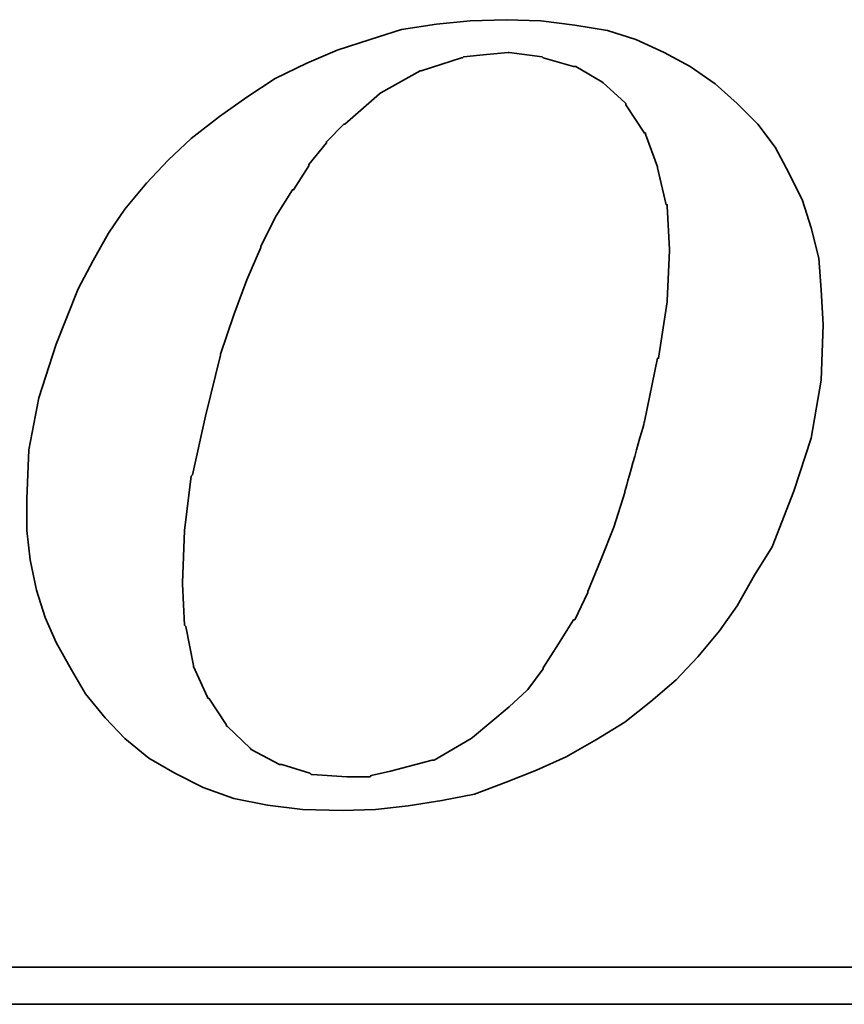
# Model space of a CAD drawing. Header units: millimetres. Extents: x -6 to 133, y 7 to 96.
# Tile 51 of 58: x 115.99 to 117.73, y 47.47 to 49.55. Entities that reach past the tile are written whole.
import ezdxf

# ---------------------------------------------------------------- set-up
doc = ezdxf.new("R2010")
doc.units = ezdxf.units.MM
doc.header["$LTSCALE"] = 0.1
doc.layers.add('layer 1', color=7, linetype='CONTINUOUS')

msp = doc.modelspace()

# ---------------------------------------------------------------- linework, layer by layer
at = {"layer": 'layer 1', "color": 1, "lineweight": 35}
for points, knots in [([(116.1704, 48.0777), (116.1704, 48.0777), (116.2122, 48.034), (116.2122, 48.034), (116.2122, 48.034), (116.2122, 48.034), (116.2626, 47.9925), (116.2626, 47.9925), (116.2626, 47.9925), (116.2626, 47.9925), (116.3178, 47.9605), (116.3178, 47.9605), (116.3178, 47.9605), (116.3178, 47.9605), (116.3778, 47.9303), (116.3778, 47.9303), (116.3778, 47.9303), (116.3778, 47.9303), (116.4421, 47.9073), (116.4421, 47.9073), (116.4421, 47.9073), (116.4421, 47.9073), (116.5136, 47.8933), (116.5136, 47.8933), (116.5136, 47.8933), (116.5136, 47.8933), (116.5875, 47.8842), (116.5875, 47.8842), (116.5875, 47.8842), (116.5875, 47.8842), (116.6725, 47.8818), (116.6725, 47.8818), (116.6725, 47.8818), (116.6725, 47.8818), (116.7416, 47.8842), (116.7416, 47.8842), (116.7416, 47.8842), (116.7416, 47.8842), (116.8107, 47.8914), (116.8107, 47.8914), (116.8107, 47.8914), (116.8107, 47.8914), (116.8823, 47.9027), (116.8823, 47.9027), (116.8823, 47.9027), (116.8823, 47.9027), (116.9514, 47.9164), (116.9514, 47.9164), (116.9514, 47.9164), (116.9514, 47.9164), (117.0181, 47.9418), (117.0181, 47.9418), (117.0181, 47.9418), (117.0181, 47.9418), (117.0824, 47.9673), (117.0824, 47.9673), (117.0824, 47.9673), (117.0824, 47.9673), (117.1448, 47.9951), (117.1448, 47.9951), (117.1448, 47.9951), (117.1448, 47.9951), (117.2091, 48.0316), (117.2091, 48.0316), (117.2091, 48.0316), (117.2091, 48.0316), (117.2691, 48.0685), (117.2691, 48.0685), (117.2691, 48.0685), (117.2691, 48.0685), (117.3243, 48.1122), (117.3243, 48.1122), (117.3243, 48.1122), (117.3243, 48.1122), (117.3774, 48.1583), (117.3774, 48.1583), (117.3774, 48.1583), (117.3774, 48.1583), (117.4232, 48.2065), (117.4232, 48.2065), (117.4232, 48.2065), (117.4232, 48.2065), (117.4693, 48.262), (117.4693, 48.262), (117.4693, 48.262), (117.4693, 48.262), (117.5063, 48.3148), (117.5063, 48.3148), (117.5063, 48.3148), (117.5063, 48.3148), (117.5432, 48.3796), (117.5432, 48.3796), (117.5432, 48.3796), (117.5432, 48.3796), (117.5802, 48.4396), (117.5802, 48.4396), (117.5802, 48.4396), (117.5802, 48.4396), (117.6263, 48.5569), (117.6263, 48.5569), (117.6263, 48.5569), (117.6263, 48.5569), (117.663, 48.6695), (117.663, 48.6695), (117.663, 48.6695), (117.663, 48.6695), (117.6839, 48.7919), (117.6839, 48.7919), (117.6839, 48.7919), (117.6839, 48.7919), (117.6882, 48.909), (117.6882, 48.909), (117.6882, 48.909), (117.6882, 48.909), (117.6839, 48.9829), (117.6839, 48.9829), (117.6839, 48.9829), (117.6839, 48.9829), (117.6791, 49.0497), (117.6791, 49.0497), (117.6791, 49.0497), (117.6791, 49.0497), (117.663, 49.114), (117.663, 49.114), (117.663, 49.114), (117.663, 49.114), (117.6445, 49.1716), (117.6445, 49.1716), (117.6445, 49.1716), (117.6445, 49.1716), (117.6167, 49.2292), (117.6167, 49.2292), (117.6167, 49.2292), (117.6167, 49.2292), (117.5869, 49.2846), (117.5869, 49.2846), (117.5869, 49.2846), (117.5869, 49.2846), (117.5499, 49.3329), (117.5499, 49.3329), (117.5499, 49.3329), (117.5499, 49.3329), (117.5063, 49.3768), (117.5063, 49.3768), (117.5063, 49.3768), (117.5063, 49.3768), (117.4602, 49.4183), (117.4602, 49.4183), (117.4602, 49.4183), (117.4602, 49.4183), (117.4071, 49.4553), (117.4071, 49.4553), (117.4071, 49.4553), (117.4071, 49.4553), (117.3519, 49.485), (117.3519, 49.485), (117.3519, 49.485), (117.3519, 49.485), (117.2922, 49.5126), (117.2922, 49.5126), (117.2922, 49.5126), (117.2922, 49.5126), (117.2322, 49.5311), (117.2322, 49.5311), (117.2322, 49.5311), (117.2322, 49.5311), (117.1631, 49.5426), (117.1631, 49.5426), (117.1631, 49.5426), (117.1631, 49.5426), (117.0915, 49.5517), (117.0915, 49.5517), (117.0915, 49.5517), (117.0915, 49.5517), (117.0181, 49.5541), (117.0181, 49.5541), (117.0181, 49.5541), (117.0181, 49.5541), (116.9423, 49.5517), (116.9423, 49.5517), (116.9423, 49.5517), (116.9423, 49.5517), (116.8707, 49.545), (116.8707, 49.545), (116.8707, 49.545), (116.8707, 49.545), (116.7968, 49.5335), (116.7968, 49.5335), (116.7968, 49.5335), (116.7968, 49.5335), (116.7303, 49.5126), (116.7303, 49.5126), (116.7303, 49.5126), (116.7303, 49.5126), (116.661, 49.4898), (116.661, 49.4898), (116.661, 49.4898), (116.661, 49.4898), (116.5967, 49.462), (116.5967, 49.462), (116.5967, 49.462), (116.5967, 49.462), (116.5299, 49.4298), (116.5299, 49.4298), (116.5299, 49.4298), (116.5299, 49.4298), (116.4699, 49.3905), (116.4699, 49.3905), (116.4699, 49.3905), (116.4699, 49.3905), (116.4123, 49.3492), (116.4123, 49.3492), (116.4123, 49.3492), (116.4123, 49.3492), (116.3523, 49.3031), (116.3523, 49.3031), (116.3523, 49.3031), (116.3523, 49.3031), (116.3039, 49.257), (116.3039, 49.257), (116.3039, 49.257), (116.3039, 49.257), (116.2578, 49.2085), (116.2578, 49.2085), (116.2578, 49.2085), (116.2578, 49.2085), (116.2122, 49.1533), (116.2122, 49.1533), (116.2122, 49.1533), (116.2122, 49.1533), (116.1776, 49.1027), (116.1776, 49.1027), (116.1776, 49.1027), (116.1776, 49.1027), (116.145, 49.0449), (116.145, 49.0449), (116.145, 49.0449), (116.145, 49.0449), (116.1131, 48.9853), (116.1131, 48.9853), (116.1131, 48.9853), (116.1131, 48.9853), (116.0667, 48.8677), (116.0667, 48.8677), (116.0667, 48.8677), (116.0667, 48.8677), (116.0298, 48.7547), (116.0298, 48.7547), (116.0298, 48.7547), (116.0298, 48.7547), (116.0091, 48.6445), (116.0091, 48.6445), (116.0091, 48.6445), (116.0091, 48.6445), (116.0048, 48.5409), (116.0048, 48.5409), (116.0048, 48.5409), (116.0048, 48.5409), (116.0048, 48.4741), (116.0048, 48.4741), (116.0048, 48.4741), (116.0048, 48.4741), (116.0115, 48.4117), (116.0115, 48.4117), (116.0115, 48.4117), (116.0115, 48.4117), (116.0255, 48.3474), (116.0255, 48.3474), (116.0255, 48.3474), (116.0255, 48.3474), (116.0437, 48.2896), (116.0437, 48.2896), (116.0437, 48.2896), (116.0437, 48.2896), (116.0667, 48.2368), (116.0667, 48.2368), (116.0667, 48.2368), (116.0667, 48.2368), (116.0991, 48.1789), (116.0991, 48.1789), (116.0991, 48.1789), (116.0991, 48.1789), (116.1289, 48.1285), (116.1289, 48.1285), (116.1289, 48.1285), (116.1289, 48.1285), (116.1704, 48.0777), (116.1704, 48.0777)], [0, 0, 0, 0, 0.013889, 0.013889, 0.013889, 0.013889, 0.027778, 0.027778, 0.027778, 0.027778, 0.041667, 0.041667, 0.041667, 0.041667, 0.055556, 0.055556, 0.055556, 0.055556, 0.069444, 0.069444, 0.069444, 0.069444, 0.083333, 0.083333, 0.083333, 0.083333, 0.097222, 0.097222, 0.097222, 0.097222, 0.111111, 0.111111, 0.111111, 0.111111, 0.125, 0.125, 0.125, 0.125, 0.138889, 0.138889, 0.138889, 0.138889, 0.152778, 0.152778, 0.152778, 0.152778, 0.166667, 0.166667, 0.166667, 0.166667, 0.180556, 0.180556, 0.180556, 0.180556, 0.194444, 0.194444, 0.194444, 0.194444, 0.208333, 0.208333, 0.208333, 0.208333, 0.222222, 0.222222, 0.222222, 0.222222, 0.236111, 0.236111, 0.236111, 0.236111, 0.25, 0.25, 0.25, 0.25, 0.263889, 0.263889, 0.263889, 0.263889, 0.277778, 0.277778, 0.277778, 0.277778, 0.291667, 0.291667, 0.291667, 0.291667, 0.305556, 0.305556, 0.305556, 0.305556, 0.319444, 0.319444, 0.319444, 0.319444, 0.333333, 0.333333, 0.333333, 0.333333, 0.347222, 0.347222, 0.347222, 0.347222, 0.361111, 0.361111, 0.361111, 0.361111, 0.375, 0.375, 0.375, 0.375, 0.388889, 0.388889, 0.388889, 0.388889, 0.402778, 0.402778, 0.402778, 0.402778, 0.416667, 0.416667, 0.416667, 0.416667, 0.430556, 0.430556, 0.430556, 0.430556, 0.444444, 0.444444, 0.444444, 0.444444, 0.458333, 0.458333, 0.458333, 0.458333, 0.472222, 0.472222, 0.472222, 0.472222, 0.486111, 0.486111, 0.486111, 0.486111, 0.5, 0.5, 0.5, 0.5, 0.513889, 0.513889, 0.513889, 0.513889, 0.527778, 0.527778, 0.527778, 0.527778, 0.541667, 0.541667, 0.541667, 0.541667, 0.555556, 0.555556, 0.555556, 0.555556, 0.569444, 0.569444, 0.569444, 0.569444, 0.583333, 0.583333, 0.583333, 0.583333, 0.597222, 0.597222, 0.597222, 0.597222, 0.611111, 0.611111, 0.611111, 0.611111, 0.625, 0.625, 0.625, 0.625, 0.638889, 0.638889, 0.638889, 0.638889, 0.652778, 0.652778, 0.652778, 0.652778, 0.666667, 0.666667, 0.666667, 0.666667, 0.680556, 0.680556, 0.680556, 0.680556, 0.694444, 0.694444, 0.694444, 0.694444, 0.708333, 0.708333, 0.708333, 0.708333, 0.722222, 0.722222, 0.722222, 0.722222, 0.736111, 0.736111, 0.736111, 0.736111, 0.75, 0.75, 0.75, 0.75, 0.763889, 0.763889, 0.763889, 0.763889, 0.777778, 0.777778, 0.777778, 0.777778, 0.791667, 0.791667, 0.791667, 0.791667, 0.805556, 0.805556, 0.805556, 0.805556, 0.819444, 0.819444, 0.819444, 0.819444, 0.833333, 0.833333, 0.833333, 0.833333, 0.847222, 0.847222, 0.847222, 0.847222, 0.861111, 0.861111, 0.861111, 0.861111, 0.875, 0.875, 0.875, 0.875, 0.888889, 0.888889, 0.888889, 0.888889, 0.902778, 0.902778, 0.902778, 0.902778, 0.916667, 0.916667, 0.916667, 0.916667, 0.930556, 0.930556, 0.930556, 0.930556, 0.944444, 0.944444, 0.944444, 0.944444, 0.958333, 0.958333, 0.958333, 0.958333, 0.972222, 0.972222, 0.972222, 0.972222, 0.986111, 0.986111, 0.986111, 0.986111, 1, 1, 1, 1]), ([(116.4145, 48.8471), (116.4145, 48.8471), (116.4421, 48.9301), (116.4421, 48.9301), (116.4421, 48.9301), (116.4421, 48.9301), (116.4699, 49.0038), (116.4699, 49.0038), (116.4699, 49.0038), (116.4699, 49.0038), (116.4997, 49.0727), (116.4997, 49.0727), (116.4997, 49.0727), (116.4997, 49.0727), (116.4997, 49.0751), (116.4997, 49.0751), (116.4997, 49.0751), (116.4997, 49.0751), (116.5319, 49.1394), (116.5319, 49.1394), (116.5319, 49.1394), (116.5319, 49.1394), (116.5664, 49.1946), (116.5664, 49.1946), (116.5664, 49.1946), (116.5664, 49.1946), (116.5688, 49.1946), (116.5688, 49.1946), (116.5688, 49.1946), (116.5688, 49.1946), (116.601, 49.2453), (116.601, 49.2453), (116.601, 49.2453), (116.601, 49.2453), (116.601, 49.2477), (116.601, 49.2477), (116.601, 49.2477), (116.601, 49.2477), (116.6382, 49.294), (116.6382, 49.294), (116.6382, 49.294), (116.6382, 49.294), (116.6382, 49.2959), (116.6382, 49.2959), (116.6382, 49.2959), (116.6382, 49.2959), (116.6749, 49.3329), (116.6749, 49.3329), (116.6749, 49.3329), (116.6749, 49.3329), (116.6773, 49.3329), (116.6773, 49.3329), (116.6773, 49.3329), (116.6773, 49.3329), (116.7507, 49.3977), (116.7507, 49.3977), (116.7507, 49.3977), (116.7507, 49.3977), (116.7531, 49.3996), (116.7531, 49.3996), (116.7531, 49.3996), (116.7531, 49.3996), (116.8362, 49.4457), (116.8362, 49.4457), (116.8362, 49.4457), (116.8362, 49.4457), (116.8386, 49.4457), (116.8386, 49.4457), (116.8386, 49.4457), (116.8386, 49.4457), (116.8799, 49.4596), (116.8799, 49.4596), (116.8799, 49.4596), (116.8799, 49.4596), (116.9235, 49.4735), (116.9235, 49.4735), (116.9235, 49.4735), (116.9235, 49.4735), (116.9259, 49.4735), (116.9259, 49.4735), (116.9259, 49.4735), (116.9259, 49.4735), (116.9283, 49.4759), (116.9283, 49.4759), (116.9283, 49.4759), (116.9283, 49.4759), (116.9763, 49.4802), (116.9763, 49.4802), (116.9763, 49.4802), (116.9763, 49.4802), (117.0224, 49.485), (117.0224, 49.485), (117.0224, 49.485), (117.0224, 49.485), (117.0248, 49.485), (117.0248, 49.485), (117.0248, 49.485), (117.0248, 49.485), (117.0942, 49.4759), (117.0942, 49.4759), (117.0942, 49.4759), (117.0942, 49.4759), (117.0963, 49.4735), (117.0963, 49.4735), (117.0963, 49.4735), (117.0963, 49.4735), (117.1607, 49.4553), (117.1607, 49.4553), (117.1607, 49.4553), (117.1607, 49.4553), (117.1631, 49.4553), (117.1631, 49.4553), (117.1631, 49.4553), (117.1631, 49.4553), (117.1652, 49.4553), (117.1652, 49.4553), (117.1652, 49.4553), (117.1652, 49.4553), (117.2207, 49.4226), (117.2207, 49.4226), (117.2207, 49.4226), (117.2207, 49.4226), (117.2231, 49.4207), (117.2231, 49.4207), (117.2231, 49.4207), (117.2231, 49.4207), (117.2691, 49.3789), (117.2691, 49.3789), (117.2691, 49.3789), (117.2691, 49.3789), (117.2715, 49.3768), (117.2715, 49.3768), (117.2715, 49.3768), (117.2715, 49.3768), (117.2715, 49.3744), (117.2715, 49.3744), (117.2715, 49.3744), (117.2715, 49.3744), (117.3107, 49.3144), (117.3107, 49.3144), (117.3107, 49.3144), (117.3107, 49.3144), (117.3128, 49.3144), (117.3128, 49.3144), (117.3128, 49.3144), (117.3128, 49.3144), (117.3128, 49.3122), (117.3128, 49.3122), (117.3128, 49.3122), (117.3128, 49.3122), (117.3383, 49.2431), (117.3383, 49.2431), (117.3383, 49.2431), (117.3383, 49.2431), (117.3383, 49.2407), (117.3383, 49.2407), (117.3383, 49.2407), (117.3383, 49.2407), (117.3565, 49.1627), (117.3565, 49.1627), (117.3565, 49.1627), (117.3565, 49.1627), (117.3589, 49.1627), (117.3589, 49.1627), (117.3589, 49.1627), (117.3589, 49.1627), (117.3589, 49.1601), (117.3589, 49.1601), (117.3589, 49.1601), (117.3589, 49.1601), (117.3637, 49.0679), (117.3637, 49.0679), (117.3637, 49.0679), (117.3637, 49.0679), (117.3637, 49.0657), (117.3637, 49.0657), (117.3637, 49.0657), (117.3637, 49.0657), (117.3589, 48.9599), (117.3589, 48.9599), (117.3589, 48.9599), (117.3589, 48.9599), (117.3589, 48.9575), (117.3589, 48.9575), (117.3589, 48.9575), (117.3589, 48.9575), (117.3404, 48.838), (117.3404, 48.838), (117.3404, 48.838), (117.3404, 48.838), (117.3383, 48.838), (117.3383, 48.838), (117.3383, 48.838), (117.3383, 48.838), (117.3107, 48.7041), (117.3107, 48.7041), (117.3107, 48.7041), (117.3107, 48.7041), (117.2691, 48.5569), (117.2691, 48.5569), (117.2691, 48.5569), (117.2691, 48.5569), (117.2691, 48.5543), (117.2691, 48.5543), (117.2691, 48.5543), (117.2691, 48.5543), (117.2461, 48.4809), (117.2461, 48.4809), (117.2461, 48.4809), (117.2461, 48.4809), (117.2183, 48.4117), (117.2183, 48.4117), (117.2183, 48.4117), (117.2183, 48.4117), (117.1909, 48.345), (117.1909, 48.345), (117.1909, 48.345), (117.1909, 48.345), (117.1909, 48.3426), (117.1909, 48.3426), (117.1909, 48.3426), (117.1909, 48.3426), (117.1631, 48.285), (117.1631, 48.285), (117.1631, 48.285), (117.1631, 48.285), (117.1607, 48.285), (117.1607, 48.285), (117.1607, 48.285), (117.1607, 48.285), (117.1285, 48.2344), (117.1285, 48.2344), (117.1285, 48.2344), (117.1285, 48.2344), (117.0963, 48.1837), (117.0963, 48.1837), (117.0963, 48.1837), (117.0963, 48.1837), (117.0963, 48.1813), (117.0963, 48.1813), (117.0963, 48.1813), (117.0963, 48.1813), (117.0642, 48.1377), (117.0642, 48.1377), (117.0642, 48.1377), (117.0642, 48.1377), (117.0618, 48.1353), (117.0618, 48.1353), (117.0618, 48.1353), (117.0618, 48.1353), (117.0248, 48.1007), (117.0248, 48.1007), (117.0248, 48.1007), (117.0248, 48.1007), (116.9468, 48.0361), (116.9468, 48.0361), (116.9468, 48.0361), (116.9468, 48.0361), (116.9442, 48.034), (116.9442, 48.034), (116.9442, 48.034), (116.9442, 48.034), (116.8659, 47.9879), (116.8659, 47.9879), (116.8659, 47.9879), (116.8659, 47.9879), (116.8635, 47.9879), (116.8635, 47.9879), (116.8635, 47.9879), (116.8635, 47.9879), (116.8616, 47.9879), (116.8616, 47.9879), (116.8616, 47.9879), (116.8616, 47.9879), (116.7738, 47.9649), (116.7738, 47.9649), (116.7738, 47.9649), (116.7738, 47.9649), (116.7325, 47.9555), (116.7325, 47.9555), (116.7325, 47.9555), (116.7325, 47.9555), (116.7303, 47.9533), (116.7303, 47.9533), (116.7303, 47.9533), (116.7303, 47.9533), (116.7277, 47.9533), (116.7277, 47.9533), (116.7277, 47.9533), (116.7277, 47.9533), (116.6816, 47.9533), (116.6816, 47.9533), (116.6816, 47.9533), (116.6816, 47.9533), (116.6082, 47.9579), (116.6082, 47.9579), (116.6082, 47.9579), (116.6082, 47.9579), (116.6058, 47.9579), (116.6058, 47.9579), (116.6058, 47.9579), (116.6058, 47.9579), (116.6034, 47.9605), (116.6034, 47.9605), (116.6034, 47.9605), (116.6034, 47.9605), (116.5436, 47.9788), (116.5436, 47.9788), (116.5436, 47.9788), (116.5436, 47.9788), (116.5415, 47.9788), (116.5415, 47.9788), (116.5415, 47.9788), (116.5415, 47.9788), (116.5391, 47.9788), (116.5391, 47.9788), (116.5391, 47.9788), (116.5391, 47.9788), (116.4791, 48.0109), (116.4791, 48.0109), (116.4791, 48.0109), (116.4791, 48.0109), (116.4769, 48.0133), (116.4769, 48.0133), (116.4769, 48.0133), (116.4769, 48.0133), (116.4287, 48.0594), (116.4287, 48.0594), (116.4287, 48.0594), (116.4287, 48.0594), (116.426, 48.0618), (116.426, 48.0618), (116.426, 48.0618), (116.426, 48.0618), (116.426, 48.0637), (116.426, 48.0637), (116.426, 48.0637), (116.426, 48.0637), (116.3893, 48.1194), (116.3893, 48.1194), (116.3893, 48.1194), (116.3893, 48.1194), (116.3869, 48.1194), (116.3869, 48.1194), (116.3869, 48.1194), (116.3869, 48.1194), (116.3869, 48.1213), (116.3869, 48.1213), (116.3869, 48.1213), (116.3869, 48.1213), (116.3571, 48.1861), (116.3571, 48.1861), (116.3571, 48.1861), (116.3571, 48.1861), (116.3571, 48.1885), (116.3571, 48.1885), (116.3571, 48.1885), (116.3571, 48.1885), (116.3411, 48.2711), (116.3411, 48.2711), (116.3411, 48.2711), (116.3411, 48.2711), (116.3384, 48.2735), (116.3384, 48.2735), (116.3384, 48.2735), (116.3384, 48.2735), (116.3341, 48.3609), (116.3341, 48.3609), (116.3341, 48.3609), (116.3341, 48.3609), (116.3341, 48.3633), (116.3341, 48.3633), (116.3341, 48.3633), (116.3341, 48.3633), (116.3384, 48.4741), (116.3384, 48.4741), (116.3384, 48.4741), (116.3384, 48.4741), (116.3523, 48.5889), (116.3523, 48.5889), (116.3523, 48.5889), (116.3523, 48.5889), (116.3547, 48.5913), (116.3547, 48.5913), (116.3547, 48.5913), (116.3547, 48.5913), (116.3823, 48.7156), (116.3823, 48.7156), (116.3823, 48.7156), (116.3823, 48.7156), (116.4145, 48.8447), (116.4145, 48.8447), (116.4145, 48.8447), (116.4145, 48.8447), (116.4145, 48.8471), (116.4145, 48.8471)], [0, 0, 0, 0, 0.010101, 0.010101, 0.010101, 0.010101, 0.020202, 0.020202, 0.020202, 0.020202, 0.030303, 0.030303, 0.030303, 0.030303, 0.040404, 0.040404, 0.040404, 0.040404, 0.050505, 0.050505, 0.050505, 0.050505, 0.060606, 0.060606, 0.060606, 0.060606, 0.070707, 0.070707, 0.070707, 0.070707, 0.080808, 0.080808, 0.080808, 0.080808, 0.090909, 0.090909, 0.090909, 0.090909, 0.10101, 0.10101, 0.10101, 0.10101, 0.111111, 0.111111, 0.111111, 0.111111, 0.121212, 0.121212, 0.121212, 0.121212, 0.131313, 0.131313, 0.131313, 0.131313, 0.141414, 0.141414, 0.141414, 0.141414, 0.151515, 0.151515, 0.151515, 0.151515, 0.161616, 0.161616, 0.161616, 0.161616, 0.171717, 0.171717, 0.171717, 0.171717, 0.181818, 0.181818, 0.181818, 0.181818, 0.191919, 0.191919, 0.191919, 0.191919, 0.20202, 0.20202, 0.20202, 0.20202, 0.212121, 0.212121, 0.212121, 0.212121, 0.222222, 0.222222, 0.222222, 0.222222, 0.232323, 0.232323, 0.232323, 0.232323, 0.242424, 0.242424, 0.242424, 0.242424, 0.252525, 0.252525, 0.252525, 0.252525, 0.262626, 0.262626, 0.262626, 0.262626, 0.272727, 0.272727, 0.272727, 0.272727, 0.282828, 0.282828, 0.282828, 0.282828, 0.292929, 0.292929, 0.292929, 0.292929, 0.30303, 0.30303, 0.30303, 0.30303, 0.313131, 0.313131, 0.313131, 0.313131, 0.323232, 0.323232, 0.323232, 0.323232, 0.333333, 0.333333, 0.333333, 0.333333, 0.343434, 0.343434, 0.343434, 0.343434, 0.353535, 0.353535, 0.353535, 0.353535, 0.363636, 0.363636, 0.363636, 0.363636, 0.373737, 0.373737, 0.373737, 0.373737, 0.383838, 0.383838, 0.383838, 0.383838, 0.393939, 0.393939, 0.393939, 0.393939, 0.40404, 0.40404, 0.40404, 0.40404, 0.414141, 0.414141, 0.414141, 0.414141, 0.424242, 0.424242, 0.424242, 0.424242, 0.434343, 0.434343, 0.434343, 0.434343, 0.444444, 0.444444, 0.444444, 0.444444, 0.454545, 0.454545, 0.454545, 0.454545, 0.464646, 0.464646, 0.464646, 0.464646, 0.474747, 0.474747, 0.474747, 0.474747, 0.484848, 0.484848, 0.484848, 0.484848, 0.494949, 0.494949, 0.494949, 0.49495, 0.505051, 0.505051, 0.505051, 0.505051, 0.515152, 0.515152, 0.515152, 0.515152, 0.525253, 0.525253, 0.525253, 0.525253, 0.535354, 0.535354, 0.535354, 0.535354, 0.545455, 0.545455, 0.545455, 0.545455, 0.555556, 0.555556, 0.555556, 0.555556, 0.565657, 0.565657, 0.565657, 0.565657, 0.575758, 0.575758, 0.575758, 0.575758, 0.585859, 0.585859, 0.585859, 0.585859, 0.59596, 0.59596, 0.59596, 0.59596, 0.606061, 0.606061, 0.606061, 0.606061, 0.616162, 0.616162, 0.616162, 0.616162, 0.626263, 0.626263, 0.626263, 0.626263, 0.636364, 0.636364, 0.636364, 0.636364, 0.646465, 0.646465, 0.646465, 0.646465, 0.656566, 0.656566, 0.656566, 0.656566, 0.666667, 0.666667, 0.666667, 0.666667, 0.676768, 0.676768, 0.676768, 0.676768, 0.686869, 0.686869, 0.686869, 0.686869, 0.69697, 0.69697, 0.69697, 0.69697, 0.707071, 0.707071, 0.707071, 0.707071, 0.717172, 0.717172, 0.717172, 0.717172, 0.727273, 0.727273, 0.727273, 0.727273, 0.737374, 0.737374, 0.737374, 0.737374, 0.747475, 0.747475, 0.747475, 0.747475, 0.757576, 0.757576, 0.757576, 0.757576, 0.767677, 0.767677, 0.767677, 0.767677, 0.777778, 0.777778, 0.777778, 0.777778, 0.787879, 0.787879, 0.787879, 0.787879, 0.79798, 0.79798, 0.79798, 0.79798, 0.808081, 0.808081, 0.808081, 0.808081, 0.818182, 0.818182, 0.818182, 0.818182, 0.828283, 0.828283, 0.828283, 0.828283, 0.838384, 0.838384, 0.838384, 0.838384, 0.848485, 0.848485, 0.848485, 0.848485, 0.858586, 0.858586, 0.858586, 0.858586, 0.868687, 0.868687, 0.868687, 0.868687, 0.878788, 0.878788, 0.878788, 0.878788, 0.888889, 0.888889, 0.888889, 0.888889, 0.89899, 0.89899, 0.89899, 0.89899, 0.909091, 0.909091, 0.909091, 0.909091, 0.919192, 0.919192, 0.919192, 0.919192, 0.929293, 0.929293, 0.929293, 0.929293, 0.939394, 0.939394, 0.939394, 0.939394, 0.949495, 0.949495, 0.949495, 0.949495, 0.959596, 0.959596, 0.959596, 0.959596, 0.969697, 0.969697, 0.969697, 0.969697, 0.979798, 0.979798, 0.979798, 0.979798, 0.989899, 0.989899, 0.989899, 0.989899, 1, 1, 1, 1]), ([(120.0212, 47.8381), (120.0212, 47.8381), (120.0212, 47.5686), (120.0212, 47.5686), (120.0212, 47.5686), (120.0212, 47.5686), (120.0212, 47.5501), (120.0212, 47.5501), (120.0212, 47.5501), (120.0212, 47.5501), (120.0027, 47.5501), (120.0027, 47.5501), (120.0027, 47.5501), (120.0027, 47.5501), (104.2544, 47.5501), (104.2544, 47.5501), (104.2544, 47.5501), (104.2544, 47.5501), (104.2544, 47.4719), (104.2544, 47.4719), (104.2544, 47.4719), (104.2544, 47.4719), (120.6915, 47.4719), (120.6915, 47.4719), (120.6915, 47.4719), (120.6915, 47.4719), (120.0212, 47.8381), (120.0212, 47.8381)], [0, 0, 0, 0, 0.142857, 0.142857, 0.142857, 0.142857, 0.285714, 0.285714, 0.285714, 0.285714, 0.428571, 0.428571, 0.428571, 0.428571, 0.571429, 0.571429, 0.571429, 0.571429, 0.714286, 0.714286, 0.714286, 0.714286, 0.857143, 0.857143, 0.857143, 0.857143, 1, 1, 1, 1])]:
    msp.add_open_spline(points, degree=3, knots=knots, dxfattribs=at)

doc.saveas('drawing.dxf')
